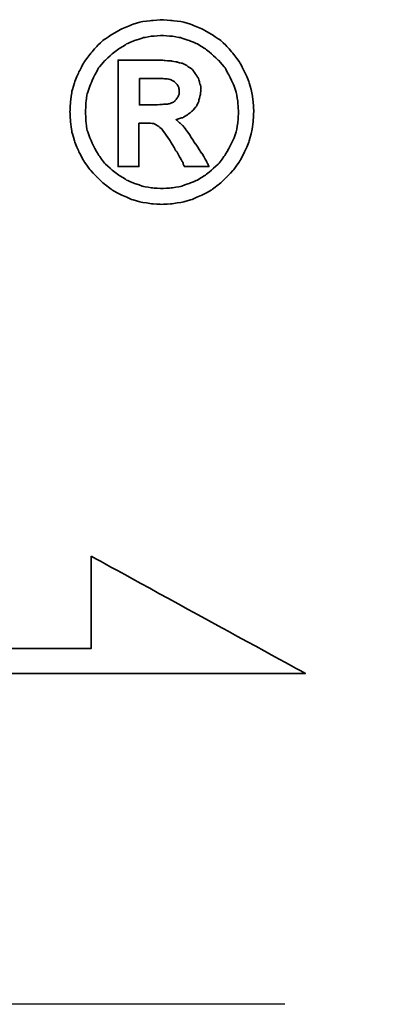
# Model space of a CAD drawing. Extents: x 732 to 1330, y 50 to 540.
# Tile 43 of 45: x 1302.27 to 1305.27, y 179.78 to 188.08. Entities that reach past the tile are written whole.
import ezdxf

# ---------------------------------------------------------------- set-up
doc = ezdxf.new("R2010")
doc.units = 0
doc.header["$MEASUREMENT"] = 0
doc.linetypes.add('CENTER', pattern=[2, 1.25, -0.25, 0.25, -0.25])
for name, color, linetype in [('CEN', 1, 'CENTER'), ('DIM', 4, 'CONTINUOUS'), ('layer 1', 7, 'CONTINUOUS')]:
    doc.layers.add(name, color=color, linetype=linetype)

# ---------------------------------------------------------------- blocks, each defined once
blk = doc.blocks.new('TBI MOTION logo(完整正式版)')
at = {"layer": 'layer 1', "color": 22, "lineweight": 35}
for points, knots in [([(81.20634, 4.98624), (81.20634, 4.98624), (81.18649, 5.32862), (81.18649, 5.32862), (81.18649, 5.32862), (81.18649, 5.32862), (81.13886, 5.66206), (81.13886, 5.66206), (81.13886, 5.66206), (81.13886, 5.66206), (81.04359, 5.97764), (81.04359, 5.97764), (81.04359, 5.97764), (81.04359, 5.97764), (80.91061, 6.29124), (80.91061, 6.29124), (80.91061, 6.29124), (80.91061, 6.29124), (80.75778, 6.58697), (80.75778, 6.58697), (80.75778, 6.58697), (80.75778, 6.58697), (80.5593, 6.85294), (80.5593, 6.85294), (80.5593, 6.85294), (80.5593, 6.85294), (80.33105, 7.1189), (80.33105, 7.1189), (80.33105, 7.1189), (80.33105, 7.1189), (80.09287, 7.33921), (80.09287, 7.33921), (80.09287, 7.33921), (80.09287, 7.33921), (79.815, 7.51982), (79.815, 7.51982), (79.815, 7.51982), (79.815, 7.51982), (79.51133, 7.69051), (79.51133, 7.69051), (79.51133, 7.69051), (79.51133, 7.69051), (79.19773, 7.8235), (79.19773, 7.8235), (79.19773, 7.8235), (79.19773, 7.8235), (78.88215, 7.91877), (78.88215, 7.91877), (78.88215, 7.91877), (78.88215, 7.91877), (78.54871, 7.95846), (78.54871, 7.95846), (78.54871, 7.95846), (78.54871, 7.95846), (78.21526, 7.98625), (78.21526, 7.98625), (78.21526, 7.98625), (78.21526, 7.98625), (77.87388, 7.95846), (77.87388, 7.95846), (77.87388, 7.95846), (77.87388, 7.95846), (77.54044, 7.91877), (77.54044, 7.91877), (77.54044, 7.91877), (77.54044, 7.91877), (77.22485, 7.8235), (77.22485, 7.8235), (77.22485, 7.8235), (77.22485, 7.8235), (76.91027, 7.69051), (76.91027, 7.69051), (76.91027, 7.69051), (76.91027, 7.69051), (76.6056, 7.51982), (76.6056, 7.51982), (76.6056, 7.51982), (76.6056, 7.51982), (76.32972, 7.33921), (76.32972, 7.33921), (76.32972, 7.33921), (76.32972, 7.33921), (76.09154, 7.1189), (76.09154, 7.1189), (76.09154, 7.1189), (76.09154, 7.1189), (75.86329, 6.85294), (75.86329, 6.85294), (75.86329, 6.85294), (75.86329, 6.85294), (75.66382, 6.58697), (75.66382, 6.58697), (75.66382, 6.58697), (75.66382, 6.58697), (75.51099, 6.29124), (75.51099, 6.29124), (75.51099, 6.29124), (75.51099, 6.29124), (75.37702, 5.97764), (75.37702, 5.97764), (75.37702, 5.97764), (75.37702, 5.97764), (75.28175, 5.66206), (75.28175, 5.66206), (75.28175, 5.66206), (75.28175, 5.66206), (75.23411, 5.32862), (75.23411, 5.32862), (75.23411, 5.32862), (75.23411, 5.32862), (75.21625, 4.98624), (75.21625, 4.98624), (75.21625, 4.98624), (75.21625, 4.98624), (75.23411, 4.6528), (75.23411, 4.6528), (75.23411, 4.6528), (75.23411, 4.6528), (75.28175, 4.32035), (75.28175, 4.32035), (75.28175, 4.32035), (75.28175, 4.32035), (75.37702, 3.99583), (75.37702, 3.99583), (75.37702, 3.99583), (75.37702, 3.99583), (75.51099, 3.68224), (75.51099, 3.68224), (75.51099, 3.68224), (75.51099, 3.68224), (75.66382, 3.38749), (75.66382, 3.38749), (75.66382, 3.38749), (75.66382, 3.38749), (75.86329, 3.10963), (75.86329, 3.10963), (75.86329, 3.10963), (75.86329, 3.10963), (76.09154, 2.87145), (76.09154, 2.87145), (76.09154, 2.87145), (76.09154, 2.87145), (76.32972, 2.6432), (76.32972, 2.6432), (76.32972, 2.6432), (76.32972, 2.6432), (76.6056, 2.43381), (76.6056, 2.43381), (76.6056, 2.43381), (76.6056, 2.43381), (76.91027, 2.27205), (76.91027, 2.27205), (76.91027, 2.27205), (76.91027, 2.27205), (77.22485, 2.13906), (77.22485, 2.13906), (77.22485, 2.13906), (77.22485, 2.13906), (77.54044, 2.0438), (77.54044, 2.0438), (77.54044, 2.0438), (77.54044, 2.0438), (77.87388, 1.99616), (77.87388, 1.99616), (77.87388, 1.99616), (77.87388, 1.99616), (78.21526, 1.97631), (78.21526, 1.97631), (78.21526, 1.97631), (78.21526, 1.97631), (78.54871, 1.99616), (78.54871, 1.99616), (78.54871, 1.99616), (78.54871, 1.99616), (78.88215, 2.0438), (78.88215, 2.0438), (78.88215, 2.0438), (78.88215, 2.0438), (79.19773, 2.13906), (79.19773, 2.13906), (79.19773, 2.13906), (79.19773, 2.13906), (79.51133, 2.27205), (79.51133, 2.27205), (79.51133, 2.27205), (79.51133, 2.27205), (79.815, 2.43381), (79.815, 2.43381), (79.815, 2.43381), (79.815, 2.43381), (80.09287, 2.6432), (80.09287, 2.6432), (80.09287, 2.6432), (80.09287, 2.6432), (80.33105, 2.87145), (80.33105, 2.87145), (80.33105, 2.87145), (80.33105, 2.87145), (80.5593, 3.10963), (80.5593, 3.10963), (80.5593, 3.10963), (80.5593, 3.10963), (80.75778, 3.38749), (80.75778, 3.38749), (80.75778, 3.38749), (80.75778, 3.38749), (80.91061, 3.68224), (80.91061, 3.68224), (80.91061, 3.68224), (80.91061, 3.68224), (81.04359, 3.99583), (81.04359, 3.99583), (81.04359, 3.99583), (81.04359, 3.99583), (81.13886, 4.32035), (81.13886, 4.32035), (81.13886, 4.32035), (81.13886, 4.32035), (81.18649, 4.6528), (81.18649, 4.6528), (81.18649, 4.6528), (81.18649, 4.6528), (81.20634, 4.98624), (81.20634, 4.98624)], [0, 0, 0, 0, 0.01785714, 0.01785714, 0.01785714, 0.01785715, 0.03571429, 0.03571429, 0.03571429, 0.0357143, 0.05357143, 0.05357143, 0.05357143, 0.05357144, 0.07142857, 0.07142857, 0.07142857, 0.07142858, 0.08928571, 0.08928571, 0.08928571, 0.08928572, 0.10714286, 0.10714286, 0.10714286, 0.10714287, 0.125, 0.125, 0.125, 0.12500001, 0.14285714, 0.14285714, 0.14285714, 0.14285715, 0.16071429, 0.16071429, 0.16071429, 0.1607143, 0.17857143, 0.17857143, 0.17857143, 0.17857144, 0.19642857, 0.19642857, 0.19642857, 0.19642858, 0.21428571, 0.21428571, 0.21428571, 0.21428572, 0.23214286, 0.23214286, 0.23214286, 0.23214287, 0.25, 0.25, 0.25, 0.25000001, 0.26785714, 0.26785714, 0.26785714, 0.26785715, 0.28571429, 0.28571429, 0.28571429, 0.2857143, 0.30357143, 0.30357143, 0.30357143, 0.30357144, 0.32142857, 0.32142857, 0.32142857, 0.32142858, 0.33928571, 0.33928571, 0.33928571, 0.33928572, 0.35714286, 0.35714286, 0.35714286, 0.35714287, 0.375, 0.375, 0.375, 0.37500001, 0.39285714, 0.39285714, 0.39285714, 0.39285715, 0.41071429, 0.41071429, 0.41071429, 0.4107143, 0.42857143, 0.42857143, 0.42857143, 0.42857144, 0.44642857, 0.44642857, 0.44642857, 0.44642858, 0.46428571, 0.46428571, 0.46428571, 0.46428572, 0.48214286, 0.48214286, 0.48214286, 0.48214287, 0.5, 0.5, 0.5, 0.50000001, 0.51785714, 0.51785714, 0.51785714, 0.51785715, 0.53571429, 0.53571429, 0.53571429, 0.5357143, 0.55357143, 0.55357143, 0.55357143, 0.55357144, 0.57142857, 0.57142857, 0.57142857, 0.57142858, 0.58928571, 0.58928571, 0.58928571, 0.58928572, 0.60714286, 0.60714286, 0.60714286, 0.60714287, 0.625, 0.625, 0.625, 0.62500001, 0.64285714, 0.64285714, 0.64285714, 0.64285715, 0.66071429, 0.66071429, 0.66071429, 0.6607143, 0.67857143, 0.67857143, 0.67857143, 0.67857144, 0.69642857, 0.69642857, 0.69642857, 0.69642858, 0.71428571, 0.71428571, 0.71428571, 0.71428572, 0.73214286, 0.73214286, 0.73214286, 0.73214287, 0.75, 0.75, 0.75, 0.75000001, 0.76785714, 0.76785714, 0.76785714, 0.76785715, 0.78571429, 0.78571429, 0.78571429, 0.7857143, 0.80357143, 0.80357143, 0.80357143, 0.80357144, 0.82142857, 0.82142857, 0.82142857, 0.82142858, 0.83928571, 0.83928571, 0.83928571, 0.83928572, 0.85714286, 0.85714286, 0.85714286, 0.85714287, 0.875, 0.875, 0.875, 0.87500001, 0.89285714, 0.89285714, 0.89285714, 0.89285715, 0.91071429, 0.91071429, 0.91071429, 0.9107143, 0.92857143, 0.92857143, 0.92857143, 0.92857144, 0.94642857, 0.94642857, 0.94642857, 0.94642858, 0.96428571, 0.96428571, 0.96428571, 0.96428572, 0.98214286, 0.98214286, 0.98214286, 0.98214287, 1, 1, 1, 1]), ([(80.71014, 4.98624), (80.71014, 4.98624), (80.69129, 5.29091), (80.69129, 5.29091), (80.69129, 5.29091), (80.69129, 5.29091), (80.64464, 5.57672), (80.64464, 5.57672), (80.64464, 5.57672), (80.64464, 5.57672), (80.54937, 5.87245), (80.54937, 5.87245), (80.54937, 5.87245), (80.54937, 5.87245), (80.41639, 6.14833), (80.41639, 6.14833), (80.41639, 6.14833), (80.41639, 6.14833), (80.27349, 6.41429), (80.27349, 6.41429), (80.27349, 6.41429), (80.27349, 6.41429), (80.08295, 6.64255), (80.08295, 6.64255), (80.08295, 6.64255), (80.08295, 6.64255), (79.86264, 6.84301), (79.86264, 6.84301), (79.86264, 6.84301), (79.86264, 6.84301), (79.63439, 7.03355), (79.63439, 7.03355), (79.63439, 7.03355), (79.63439, 7.03355), (79.37835, 7.1963), (79.37835, 7.1963), (79.37835, 7.1963), (79.37835, 7.1963), (79.10246, 7.30944), (79.10246, 7.30944), (79.10246, 7.30944), (79.10246, 7.30944), (78.81665, 7.40471), (78.81665, 7.40471), (78.81665, 7.40471), (78.81665, 7.40471), (78.511, 7.45234), (78.511, 7.45234), (78.511, 7.45234), (78.511, 7.45234), (78.21526, 7.47219), (78.21526, 7.47219), (78.21526, 7.47219), (78.21526, 7.47219), (77.9106, 7.45234), (77.9106, 7.45234), (77.9106, 7.45234), (77.9106, 7.45234), (77.61685, 7.40471), (77.61685, 7.40471), (77.61685, 7.40471), (77.61685, 7.40471), (77.32012, 7.30944), (77.32012, 7.30944), (77.32012, 7.30944), (77.32012, 7.30944), (77.06309, 7.1963), (77.06309, 7.1963), (77.06309, 7.1963), (77.06309, 7.1963), (76.80606, 7.03355), (76.80606, 7.03355), (76.80606, 7.03355), (76.80606, 7.03355), (76.55797, 6.84301), (76.55797, 6.84301), (76.55797, 6.84301), (76.55797, 6.84301), (76.34063, 6.64255), (76.34063, 6.64255), (76.34063, 6.64255), (76.34063, 6.64255), (76.1491, 6.41429), (76.1491, 6.41429), (76.1491, 6.41429), (76.1491, 6.41429), (76.0062, 6.14833), (76.0062, 6.14833), (76.0062, 6.14833), (76.0062, 6.14833), (75.88314, 5.87245), (75.88314, 5.87245), (75.88314, 5.87245), (75.88314, 5.87245), (75.77794, 5.57672), (75.77794, 5.57672), (75.77794, 5.57672), (75.77794, 5.57672), (75.73924, 5.29091), (75.73924, 5.29091), (75.73924, 5.29091), (75.73924, 5.29091), (75.72039, 4.98624), (75.72039, 4.98624), (75.72039, 4.98624), (75.72039, 4.98624), (75.73924, 4.67165), (75.73924, 4.67165), (75.73924, 4.67165), (75.73924, 4.67165), (75.77794, 4.37791), (75.77794, 4.37791), (75.77794, 4.37791), (75.77794, 4.37791), (75.88314, 4.10102), (75.88314, 4.10102), (75.88314, 4.10102), (75.88314, 4.10102), (76.0062, 3.83407), (76.0062, 3.83407), (76.0062, 3.83407), (76.0062, 3.83407), (76.15902, 3.56811), (76.15902, 3.56811), (76.15902, 3.56811), (76.15902, 3.56811), (76.34063, 3.32001), (76.34063, 3.32001), (76.34063, 3.32001), (76.34063, 3.32001), (76.55797, 3.11955), (76.55797, 3.11955), (76.55797, 3.11955), (76.55797, 3.11955), (76.80606, 2.92901), (76.80606, 2.92901), (76.80606, 2.92901), (76.80606, 2.92901), (77.06309, 2.76725), (77.06309, 2.76725), (77.06309, 2.76725), (77.06309, 2.76725), (77.32012, 2.65412), (77.32012, 2.65412), (77.32012, 2.65412), (77.32012, 2.65412), (77.61685, 2.55786), (77.61685, 2.55786), (77.61685, 2.55786), (77.61685, 2.55786), (77.9106, 2.51022), (77.9106, 2.51022), (77.9106, 2.51022), (77.9106, 2.51022), (78.21526, 2.49137), (78.21526, 2.49137), (78.21526, 2.49137), (78.21526, 2.49137), (78.511, 2.51022), (78.511, 2.51022), (78.511, 2.51022), (78.511, 2.51022), (78.81665, 2.55786), (78.81665, 2.55786), (78.81665, 2.55786), (78.81665, 2.55786), (79.10246, 2.65412), (79.10246, 2.65412), (79.10246, 2.65412), (79.10246, 2.65412), (79.37835, 2.76725), (79.37835, 2.76725), (79.37835, 2.76725), (79.37835, 2.76725), (79.63439, 2.92901), (79.63439, 2.92901), (79.63439, 2.92901), (79.63439, 2.92901), (79.86264, 3.11955), (79.86264, 3.11955), (79.86264, 3.11955), (79.86264, 3.11955), (80.08295, 3.32001), (80.08295, 3.32001), (80.08295, 3.32001), (80.08295, 3.32001), (80.26356, 3.56811), (80.26356, 3.56811), (80.26356, 3.56811), (80.26356, 3.56811), (80.41639, 3.83407), (80.41639, 3.83407), (80.41639, 3.83407), (80.41639, 3.83407), (80.54937, 4.10102), (80.54937, 4.10102), (80.54937, 4.10102), (80.54937, 4.10102), (80.64464, 4.37791), (80.64464, 4.37791), (80.64464, 4.37791), (80.64464, 4.37791), (80.69129, 4.67165), (80.69129, 4.67165), (80.69129, 4.67165), (80.69129, 4.67165), (80.71014, 4.98624), (80.71014, 4.98624)], [0, 0, 0, 0, 0.01923077, 0.01923077, 0.01923077, 0.01923078, 0.03846154, 0.03846154, 0.03846154, 0.03846155, 0.05769231, 0.05769231, 0.05769231, 0.05769232, 0.07692308, 0.07692308, 0.07692308, 0.07692309, 0.09615385, 0.09615385, 0.09615385, 0.09615386, 0.11538462, 0.11538462, 0.11538462, 0.11538463, 0.13461538, 0.13461538, 0.13461538, 0.13461539, 0.15384615, 0.15384615, 0.15384615, 0.15384616, 0.17307692, 0.17307692, 0.17307692, 0.17307693, 0.19230769, 0.19230769, 0.19230769, 0.1923077, 0.21153846, 0.21153846, 0.21153846, 0.21153847, 0.23076923, 0.23076923, 0.23076923, 0.23076924, 0.25, 0.25, 0.25, 0.25000001, 0.26923077, 0.26923077, 0.26923077, 0.26923078, 0.28846154, 0.28846154, 0.28846154, 0.28846155, 0.30769231, 0.30769231, 0.30769231, 0.30769232, 0.32692308, 0.32692308, 0.32692308, 0.32692309, 0.34615385, 0.34615385, 0.34615385, 0.34615386, 0.36538462, 0.36538462, 0.36538462, 0.36538463, 0.38461538, 0.38461538, 0.38461538, 0.38461539, 0.40384615, 0.40384615, 0.40384615, 0.40384616, 0.42307692, 0.42307692, 0.42307692, 0.42307693, 0.44230769, 0.44230769, 0.44230769, 0.4423077, 0.46153846, 0.46153846, 0.46153846, 0.46153847, 0.48076923, 0.48076923, 0.48076923, 0.48076924, 0.5, 0.5, 0.5, 0.50000001, 0.51923077, 0.51923077, 0.51923077, 0.51923078, 0.53846154, 0.53846154, 0.53846154, 0.53846155, 0.55769231, 0.55769231, 0.55769231, 0.55769232, 0.57692308, 0.57692308, 0.57692308, 0.57692309, 0.59615385, 0.59615385, 0.59615385, 0.59615386, 0.61538462, 0.61538462, 0.61538462, 0.61538463, 0.63461538, 0.63461538, 0.63461538, 0.63461539, 0.65384615, 0.65384615, 0.65384615, 0.65384616, 0.67307692, 0.67307692, 0.67307692, 0.67307693, 0.69230769, 0.69230769, 0.69230769, 0.6923077, 0.71153846, 0.71153846, 0.71153846, 0.71153847, 0.73076923, 0.73076923, 0.73076923, 0.73076924, 0.75, 0.75, 0.75, 0.75000001, 0.76923077, 0.76923077, 0.76923077, 0.76923078, 0.78846154, 0.78846154, 0.78846154, 0.78846155, 0.80769231, 0.80769231, 0.80769231, 0.80769232, 0.82692308, 0.82692308, 0.82692308, 0.82692309, 0.84615385, 0.84615385, 0.84615385, 0.84615386, 0.86538462, 0.86538462, 0.86538462, 0.86538463, 0.88461538, 0.88461538, 0.88461538, 0.88461539, 0.90384615, 0.90384615, 0.90384615, 0.90384616, 0.92307692, 0.92307692, 0.92307692, 0.92307693, 0.94230769, 0.94230769, 0.94230769, 0.9423077, 0.96153846, 0.96153846, 0.96153846, 0.96153847, 0.98076923, 0.98076923, 0.98076923, 0.98076924, 1, 1, 1, 1]), ([(76.78721, 3.2823), (76.78721, 3.2823), (76.78721, 3.32001), (76.78721, 3.32001), (76.78721, 3.32001), (76.78721, 3.32001), (76.78721, 3.42422), (76.78721, 3.42422), (76.78721, 3.42422), (76.78721, 3.42422), (76.78721, 3.59689), (76.78721, 3.59689), (76.78721, 3.59689), (76.78721, 3.59689), (76.78721, 3.80529), (76.78721, 3.80529), (76.78721, 3.80529), (76.78721, 3.80529), (76.78721, 4.0524), (76.78721, 4.0524), (76.78721, 4.0524), (76.78721, 4.0524), (76.78721, 4.32035), (76.78721, 4.32035), (76.78721, 4.32035), (76.78721, 4.32035), (76.78721, 4.92868), (76.78721, 4.92868), (76.78721, 4.92868), (76.78721, 4.92868), (76.78721, 5.53801), (76.78721, 5.53801), (76.78721, 5.53801), (76.78721, 5.53801), (76.78721, 5.82482), (76.78721, 5.82482), (76.78721, 5.82482), (76.78721, 5.82482), (76.78721, 6.07291), (76.78721, 6.07291), (76.78721, 6.07291), (76.78721, 6.07291), (76.78721, 6.30017), (76.78721, 6.30017), (76.78721, 6.30017), (76.78721, 6.30017), (76.78721, 6.45399), (76.78721, 6.45399), (76.78721, 6.45399), (76.78721, 6.45399), (76.78721, 6.5572), (76.78721, 6.5572), (76.78721, 6.5572), (76.78721, 6.5572), (76.78721, 6.59689), (76.78721, 6.59689), (76.78721, 6.59689), (76.78721, 6.59689), (76.78721, 6.67232), (76.78721, 6.67232), (76.78721, 6.67232), (76.78721, 6.67232), (76.8537, 6.67232), (76.8537, 6.67232), (76.8537, 6.67232), (76.8537, 6.67232), (76.87355, 6.67232), (76.87355, 6.67232), (76.87355, 6.67232), (76.87355, 6.67232), (76.91027, 6.67232), (76.91027, 6.67232), (76.91027, 6.67232), (76.91027, 6.67232), (77.04424, 6.67232), (77.04424, 6.67232), (77.04424, 6.67232), (77.04424, 6.67232), (77.22485, 6.67232), (77.22485, 6.67232), (77.22485, 6.67232), (77.22485, 6.67232), (77.43524, 6.67232), (77.43524, 6.67232), (77.43524, 6.67232), (77.43524, 6.67232), (77.65357, 6.67232), (77.65357, 6.67232), (77.65357, 6.67232), (77.65357, 6.67232), (77.82625, 6.67232), (77.82625, 6.67232), (77.82625, 6.67232), (77.82625, 6.67232), (77.94037, 6.67232), (77.94037, 6.67232), (77.94037, 6.67232), (77.94037, 6.67232), (77.97709, 6.67232), (77.97709, 6.67232), (77.97709, 6.67232), (77.97709, 6.67232), (77.99694, 6.67232), (77.99694, 6.67232), (77.99694, 6.67232), (77.99694, 6.67232), (78.00686, 6.67232), (78.00686, 6.67232), (78.00686, 6.67232), (78.00686, 6.67232), (78.28275, 6.6624), (78.28275, 6.6624), (78.28275, 6.6624), (78.28275, 6.6624), (78.50107, 6.64255), (78.50107, 6.64255), (78.50107, 6.64255), (78.50107, 6.64255), (78.511, 6.64255), (78.511, 6.64255), (78.511, 6.64255), (78.511, 6.64255), (78.70154, 6.61476), (78.70154, 6.61476), (78.70154, 6.61476), (78.70154, 6.61476), (78.70154, 6.60483), (78.70154, 6.60483), (78.70154, 6.60483), (78.70154, 6.60483), (78.86429, 6.56713), (78.86429, 6.56713), (78.86429, 6.56713), (78.86429, 6.56713), (78.87223, 6.56713), (78.87223, 6.56713), (78.87223, 6.56713), (78.87223, 6.56713), (78.99727, 6.51056), (78.99727, 6.51056), (78.99727, 6.51056), (78.99727, 6.51056), (79.00719, 6.51056), (79.00719, 6.51056), (79.00719, 6.51056), (79.00719, 6.51056), (79.00719, 6.50162), (79.00719, 6.50162), (79.00719, 6.50162), (79.00719, 6.50162), (79.1104, 6.43415), (79.1104, 6.43415), (79.1104, 6.43415), (79.1104, 6.43415), (79.12132, 6.43415), (79.12132, 6.43415), (79.12132, 6.43415), (79.12132, 6.43415), (79.22552, 6.34781), (79.22552, 6.34781), (79.22552, 6.34781), (79.22552, 6.34781), (79.23544, 6.33888), (79.23544, 6.33888), (79.23544, 6.33888), (79.23544, 6.33888), (79.23544, 6.32895), (79.23544, 6.32895), (79.23544, 6.32895), (79.23544, 6.32895), (79.31087, 6.21483), (79.31087, 6.21483), (79.31087, 6.21483), (79.31087, 6.21483), (79.38629, 6.1007), (79.38629, 6.1007), (79.38629, 6.1007), (79.38629, 6.1007), (79.3972, 6.1007), (79.3972, 6.1007), (79.3972, 6.1007), (79.3972, 6.1007), (79.3972, 6.09078), (79.3972, 6.09078), (79.3972, 6.09078), (79.3972, 6.09078), (79.43392, 5.97764), (79.43392, 5.97764), (79.43392, 5.97764), (79.43392, 5.97764), (79.43392, 5.96772), (79.43392, 5.96772), (79.43392, 5.96772), (79.43392, 5.96772), (79.47362, 5.83474), (79.47362, 5.83474), (79.47362, 5.83474), (79.47362, 5.83474), (79.48156, 5.82482), (79.48156, 5.82482), (79.48156, 5.82482), (79.48156, 5.82482), (79.48156, 5.69977), (79.48156, 5.69977), (79.48156, 5.69977), (79.48156, 5.69977), (79.48156, 5.69183), (79.48156, 5.69183), (79.48156, 5.69183), (79.48156, 5.69183), (79.4637, 5.51915), (79.4637, 5.51915), (79.4637, 5.51915), (79.4637, 5.51915), (79.4637, 5.51122), (79.4637, 5.51122), (79.4637, 5.51122), (79.4637, 5.51122), (79.45377, 5.51122), (79.45377, 5.51122), (79.45377, 5.51122), (79.45377, 5.51122), (79.41507, 5.34847), (79.41507, 5.34847), (79.41507, 5.34847), (79.41507, 5.34847), (79.41507, 5.33854), (79.41507, 5.33854), (79.41507, 5.33854), (79.41507, 5.33854), (79.41507, 5.32862), (79.41507, 5.32862), (79.41507, 5.32862), (79.41507, 5.32862), (79.33865, 5.16785), (79.33865, 5.16785), (79.33865, 5.16785), (79.33865, 5.16785), (79.33071, 5.15693), (79.33071, 5.15693), (79.33071, 5.15693), (79.33071, 5.15693), (79.2156, 5.02495), (79.2156, 5.02495), (79.2156, 5.02495), (79.2156, 5.02495), (79.20567, 5.01502), (79.20567, 5.01502), (79.20567, 5.01502), (79.20567, 5.01502), (79.05483, 4.89991), (79.05483, 4.89991), (79.05483, 4.89991), (79.05483, 4.89991), (79.04491, 4.89197), (79.04491, 4.89197), (79.04491, 4.89197), (79.04491, 4.89197), (78.89208, 4.7967), (78.89208, 4.7967), (78.89208, 4.7967), (78.89208, 4.7967), (78.88215, 4.7967), (78.88215, 4.7967), (78.88215, 4.7967), (78.88215, 4.7967), (78.69161, 4.73913), (78.69161, 4.73913), (78.69161, 4.73913), (78.69161, 4.73913), (78.68169, 4.73913), (78.68169, 4.73913), (78.68169, 4.73913), (78.68169, 4.73913), (78.68169, 4.72921), (78.68169, 4.72921), (78.68169, 4.72921), (78.68169, 4.72921), (78.78688, 4.63394), (78.78688, 4.63394), (78.78688, 4.63394), (78.78688, 4.63394), (78.902, 4.52875), (78.902, 4.52875), (78.902, 4.52875), (78.902, 4.52875), (78.91093, 4.52081), (78.91093, 4.52081), (78.91093, 4.52081), (78.91093, 4.52081), (79.02506, 4.36798), (79.02506, 4.36798), (79.02506, 4.36798), (79.02506, 4.36798), (79.1501, 4.1953), (79.1501, 4.1953), (79.1501, 4.1953), (79.1501, 4.1953), (79.1501, 4.18736), (79.1501, 4.18736), (79.1501, 4.18736), (79.1501, 4.18736), (79.29201, 3.96705), (79.29201, 3.96705), (79.29201, 3.96705), (79.29201, 3.96705), (79.31087, 3.93828), (79.31087, 3.93828), (79.31087, 3.93828), (79.31087, 3.93828), (79.32079, 3.93828), (79.32079, 3.93828), (79.32079, 3.93828), (79.32079, 3.93828), (79.3585, 3.87178), (79.3585, 3.87178), (79.3585, 3.87178), (79.3585, 3.87178), (79.50141, 3.64353), (79.50141, 3.64353), (79.50141, 3.64353), (79.50141, 3.64353), (79.51133, 3.64353), (79.51133, 3.64353), (79.51133, 3.64353), (79.51133, 3.64353), (79.64431, 3.41528), (79.64431, 3.41528), (79.64431, 3.41528), (79.64431, 3.41528), (79.68202, 3.3478), (79.68202, 3.3478), (79.68202, 3.3478), (79.68202, 3.3478), (79.70187, 3.31009), (79.70187, 3.31009), (79.70187, 3.31009), (79.70187, 3.31009), (79.7495, 3.2049), (79.7495, 3.2049), (79.7495, 3.2049), (79.7495, 3.2049), (79.64431, 3.2049), (79.64431, 3.2049), (79.64431, 3.2049), (79.64431, 3.2049), (79.62546, 3.2049), (79.62546, 3.2049), (79.62546, 3.2049), (79.62546, 3.2049), (79.53912, 3.2049), (79.53912, 3.2049), (79.53912, 3.2049), (79.53912, 3.2049), (79.31087, 3.2049), (79.31087, 3.2049), (79.31087, 3.2049), (79.31087, 3.2049), (79.08262, 3.2049), (79.08262, 3.2049), (79.08262, 3.2049), (79.08262, 3.2049), (79.00719, 3.2049), (79.00719, 3.2049), (79.00719, 3.2049), (79.00719, 3.2049), (78.98735, 3.2049), (78.98735, 3.2049), (78.98735, 3.2049), (78.98735, 3.2049), (78.94964, 3.2049), (78.94964, 3.2049), (78.94964, 3.2049), (78.94964, 3.2049), (78.92979, 3.24459), (78.92979, 3.24459), (78.92979, 3.24459), (78.92979, 3.24459), (78.91093, 3.2823), (78.91093, 3.2823), (78.91093, 3.2823), (78.91093, 3.2823), (78.91093, 3.29223), (78.91093, 3.29223), (78.91093, 3.29223), (78.91093, 3.29223), (78.89208, 3.3478), (78.89208, 3.3478), (78.89208, 3.3478), (78.89208, 3.3478), (78.78688, 3.52048), (78.78688, 3.52048), (78.78688, 3.52048), (78.78688, 3.52048), (78.69161, 3.7001), (78.69161, 3.7001), (78.69161, 3.7001), (78.69161, 3.7001), (78.6539, 3.7388), (78.6539, 3.7388), (78.6539, 3.7388), (78.6539, 3.7388), (78.64398, 3.74873), (78.64398, 3.74873), (78.64398, 3.74873), (78.64398, 3.74873), (78.64398, 3.75766), (78.64398, 3.75766), (78.64398, 3.75766), (78.64398, 3.75766), (78.63405, 3.78644), (78.63405, 3.78644), (78.63405, 3.78644), (78.63405, 3.78644), (78.48321, 4.04347), (78.48321, 4.04347), (78.48321, 4.04347), (78.48321, 4.04347), (78.33038, 4.2618), (78.33038, 4.2618), (78.33038, 4.2618), (78.33038, 4.2618), (78.20732, 4.43447), (78.20732, 4.43447), (78.20732, 4.43447), (78.20732, 4.43447), (78.09221, 4.52081), (78.09221, 4.52081), (78.09221, 4.52081), (78.09221, 4.52081), (78.02472, 4.56845), (78.02472, 4.56845), (78.02472, 4.56845), (78.02472, 4.56845), (77.9493, 4.60616), (77.9493, 4.60616), (77.9493, 4.60616), (77.9493, 4.60616), (77.8451, 4.61608), (77.8451, 4.61608), (77.8451, 4.61608), (77.8451, 4.61608), (77.71113, 4.61608), (77.71113, 4.61608), (77.71113, 4.61608), (77.71113, 4.61608), (77.69128, 4.61608), (77.69128, 4.61608), (77.69128, 4.61608), (77.69128, 4.61608), (77.67342, 4.61608), (77.67342, 4.61608), (77.67342, 4.61608), (77.67342, 4.61608), (77.5583, 4.61608), (77.5583, 4.61608), (77.5583, 4.61608), (77.5583, 4.61608), (77.46303, 4.61608), (77.46303, 4.61608), (77.46303, 4.61608), (77.46303, 4.61608), (77.46303, 4.54761), (77.46303, 4.54761), (77.46303, 4.54761), (77.46303, 4.54761), (77.46303, 4.47318), (77.46303, 4.47318), (77.46303, 4.47318), (77.46303, 4.47318), (77.46303, 4.24294), (77.46303, 4.24294), (77.46303, 4.24294), (77.46303, 4.24294), (77.46303, 3.99583), (77.46303, 3.99583), (77.46303, 3.99583), (77.46303, 3.99583), (77.46303, 3.72888), (77.46303, 3.72888), (77.46303, 3.72888), (77.46303, 3.72888), (77.46303, 3.51055), (77.46303, 3.51055), (77.46303, 3.51055), (77.46303, 3.51055), (77.46303, 3.42422), (77.46303, 3.42422), (77.46303, 3.42422), (77.46303, 3.42422), (77.46303, 3.35773), (77.46303, 3.35773), (77.46303, 3.35773), (77.46303, 3.35773), (77.46303, 3.30017), (77.46303, 3.30017), (77.46303, 3.30017), (77.46303, 3.30017), (77.46303, 3.2823), (77.46303, 3.2823), (77.46303, 3.2823), (77.46303, 3.2823), (77.46303, 3.2049), (77.46303, 3.2049), (77.46303, 3.2049), (77.46303, 3.2049), (77.39753, 3.2049), (77.39753, 3.2049), (77.39753, 3.2049), (77.39753, 3.2049), (77.37768, 3.2049), (77.37768, 3.2049), (77.37768, 3.2049), (77.37768, 3.2049), (77.32012, 3.2049), (77.32012, 3.2049), (77.32012, 3.2049), (77.32012, 3.2049), (77.12165, 3.2049), (77.12165, 3.2049), (77.12165, 3.2049), (77.12165, 3.2049), (76.94897, 3.2049), (76.94897, 3.2049), (76.94897, 3.2049), (76.94897, 3.2049), (76.8924, 3.2049), (76.8924, 3.2049), (76.8924, 3.2049), (76.8924, 3.2049), (76.8537, 3.2049), (76.8537, 3.2049), (76.8537, 3.2049), (76.8537, 3.2049), (76.78721, 3.2049), (76.78721, 3.2049), (76.78721, 3.2049), (76.78721, 3.2049), (76.78721, 3.2823), (76.78721, 3.2823)], [0, 0, 0, 0, 0.00740741, 0.00740741, 0.00740741, 0.00740742, 0.01481481, 0.01481481, 0.01481481, 0.01481482, 0.02222222, 0.02222222, 0.02222222, 0.02222223, 0.02962963, 0.02962963, 0.02962963, 0.02962964, 0.03703704, 0.03703704, 0.03703704, 0.03703705, 0.04444444, 0.04444444, 0.04444444, 0.04444445, 0.05185185, 0.05185185, 0.05185185, 0.05185186, 0.05925926, 0.05925926, 0.05925926, 0.05925927, 0.06666667, 0.06666667, 0.06666667, 0.06666668, 0.07407407, 0.07407407, 0.07407407, 0.07407408, 0.08148148, 0.08148148, 0.08148148, 0.08148149, 0.08888889, 0.08888889, 0.08888889, 0.0888889, 0.0962963, 0.0962963, 0.0962963, 0.09629631, 0.1037037, 0.1037037, 0.1037037, 0.10370371, 0.11111111, 0.11111111, 0.11111111, 0.11111112, 0.11851852, 0.11851852, 0.11851852, 0.11851853, 0.12592593, 0.12592593, 0.12592593, 0.12592594, 0.13333333, 0.13333333, 0.13333333, 0.13333334, 0.14074074, 0.14074074, 0.14074074, 0.14074075, 0.14814815, 0.14814815, 0.14814815, 0.14814816, 0.15555556, 0.15555556, 0.15555556, 0.15555557, 0.16296296, 0.16296296, 0.16296296, 0.16296297, 0.17037037, 0.17037037, 0.17037037, 0.17037038, 0.17777778, 0.17777778, 0.17777778, 0.17777779, 0.18518519, 0.18518519, 0.18518519, 0.1851852, 0.19259259, 0.19259259, 0.19259259, 0.1925926, 0.2, 0.2, 0.2, 0.20000001, 0.20740741, 0.20740741, 0.20740741, 0.20740742, 0.21481481, 0.21481481, 0.21481481, 0.21481482, 0.22222222, 0.22222222, 0.22222222, 0.22222223, 0.22962963, 0.22962963, 0.22962963, 0.22962964, 0.23703704, 0.23703704, 0.23703704, 0.23703705, 0.24444444, 0.24444444, 0.24444444, 0.24444445, 0.25185185, 0.25185185, 0.25185185, 0.25185186, 0.25925926, 0.25925926, 0.25925926, 0.25925927, 0.26666667, 0.26666667, 0.26666667, 0.26666668, 0.27407407, 0.27407407, 0.27407407, 0.27407408, 0.28148148, 0.28148148, 0.28148148, 0.28148149, 0.28888889, 0.28888889, 0.28888889, 0.2888889, 0.2962963, 0.2962963, 0.2962963, 0.29629631, 0.3037037, 0.3037037, 0.3037037, 0.30370371, 0.31111111, 0.31111111, 0.31111111, 0.31111112, 0.31851852, 0.31851852, 0.31851852, 0.31851853, 0.32592593, 0.32592593, 0.32592593, 0.32592594, 0.33333333, 0.33333333, 0.33333333, 0.33333334, 0.34074074, 0.34074074, 0.34074074, 0.34074075, 0.34814815, 0.34814815, 0.34814815, 0.34814816, 0.35555556, 0.35555556, 0.35555556, 0.35555557, 0.36296296, 0.36296296, 0.36296296, 0.36296297, 0.37037037, 0.37037037, 0.37037037, 0.37037038, 0.37777778, 0.37777778, 0.37777778, 0.37777779, 0.38518519, 0.38518519, 0.38518519, 0.3851852, 0.39259259, 0.39259259, 0.39259259, 0.3925926, 0.4, 0.4, 0.4, 0.40000001, 0.40740741, 0.40740741, 0.40740741, 0.40740742, 0.41481481, 0.41481481, 0.41481481, 0.41481482, 0.42222222, 0.42222222, 0.42222222, 0.42222223, 0.42962963, 0.42962963, 0.42962963, 0.42962964, 0.43703704, 0.43703704, 0.43703704, 0.43703705, 0.44444444, 0.44444444, 0.44444444, 0.44444445, 0.45185185, 0.45185185, 0.45185185, 0.45185186, 0.45925926, 0.45925926, 0.45925926, 0.45925927, 0.46666667, 0.46666667, 0.46666667, 0.46666668, 0.47407407, 0.47407407, 0.47407407, 0.47407408, 0.48148148, 0.48148148, 0.48148148, 0.48148149, 0.48888889, 0.48888889, 0.48888889, 0.4888889, 0.4962963, 0.4962963, 0.4962963, 0.49629631, 0.5037037, 0.5037037, 0.5037037, 0.50370371, 0.51111111, 0.51111111, 0.51111111, 0.51111112, 0.51851852, 0.51851852, 0.51851852, 0.51851853, 0.52592593, 0.52592593, 0.52592593, 0.52592594, 0.53333333, 0.53333333, 0.53333333, 0.53333334, 0.54074074, 0.54074074, 0.54074074, 0.54074075, 0.54814815, 0.54814815, 0.54814815, 0.54814816, 0.55555556, 0.55555556, 0.55555556, 0.55555557, 0.56296296, 0.56296296, 0.56296296, 0.56296297, 0.57037037, 0.57037037, 0.57037037, 0.57037038, 0.57777778, 0.57777778, 0.57777778, 0.57777779, 0.58518519, 0.58518519, 0.58518519, 0.5851852, 0.59259259, 0.59259259, 0.59259259, 0.5925926, 0.6, 0.6, 0.6, 0.60000001, 0.60740741, 0.60740741, 0.60740741, 0.60740742, 0.61481481, 0.61481481, 0.61481481, 0.61481482, 0.62222222, 0.62222222, 0.62222222, 0.62222223, 0.62962963, 0.62962963, 0.62962963, 0.62962964, 0.63703704, 0.63703704, 0.63703704, 0.63703705, 0.64444444, 0.64444444, 0.64444444, 0.64444445, 0.65185185, 0.65185185, 0.65185185, 0.65185186, 0.65925926, 0.65925926, 0.65925926, 0.65925927, 0.66666667, 0.66666667, 0.66666667, 0.66666668, 0.67407407, 0.67407407, 0.67407407, 0.67407408, 0.68148148, 0.68148148, 0.68148148, 0.68148149, 0.68888889, 0.68888889, 0.68888889, 0.6888889, 0.6962963, 0.6962963, 0.6962963, 0.69629631, 0.7037037, 0.7037037, 0.7037037, 0.70370371, 0.71111111, 0.71111111, 0.71111111, 0.71111112, 0.71851852, 0.71851852, 0.71851852, 0.71851853, 0.72592593, 0.72592593, 0.72592593, 0.72592594, 0.73333333, 0.73333333, 0.73333333, 0.73333334, 0.74074074, 0.74074074, 0.74074074, 0.74074075, 0.74814815, 0.74814815, 0.74814815, 0.74814816, 0.75555556, 0.75555556, 0.75555556, 0.75555557, 0.76296296, 0.76296296, 0.76296296, 0.76296297, 0.77037037, 0.77037037, 0.77037037, 0.77037038, 0.77777778, 0.77777778, 0.77777778, 0.77777779, 0.78518519, 0.78518519, 0.78518519, 0.7851852, 0.79259259, 0.79259259, 0.79259259, 0.7925926, 0.8, 0.8, 0.8, 0.80000001, 0.80740741, 0.80740741, 0.80740741, 0.80740742, 0.81481481, 0.81481481, 0.81481481, 0.81481482, 0.82222222, 0.82222222, 0.82222222, 0.82222223, 0.82962963, 0.82962963, 0.82962963, 0.82962964, 0.83703704, 0.83703704, 0.83703704, 0.83703705, 0.84444444, 0.84444444, 0.84444444, 0.84444445, 0.85185185, 0.85185185, 0.85185185, 0.85185186, 0.85925926, 0.85925926, 0.85925926, 0.85925927, 0.86666667, 0.86666667, 0.86666667, 0.86666668, 0.87407407, 0.87407407, 0.87407407, 0.87407408, 0.88148148, 0.88148148, 0.88148148, 0.88148149, 0.88888889, 0.88888889, 0.88888889, 0.8888889, 0.8962963, 0.8962963, 0.8962963, 0.89629631, 0.9037037, 0.9037037, 0.9037037, 0.90370371, 0.91111111, 0.91111111, 0.91111111, 0.91111112, 0.91851852, 0.91851852, 0.91851852, 0.91851853, 0.92592593, 0.92592593, 0.92592593, 0.92592594, 0.93333333, 0.93333333, 0.93333333, 0.93333334, 0.94074074, 0.94074074, 0.94074074, 0.94074075, 0.94814815, 0.94814815, 0.94814815, 0.94814816, 0.95555556, 0.95555556, 0.95555556, 0.95555557, 0.96296296, 0.96296296, 0.96296296, 0.96296297, 0.97037037, 0.97037037, 0.97037037, 0.97037038, 0.97777778, 0.97777778, 0.97777778, 0.97777779, 0.98518519, 0.98518519, 0.98518519, 0.9851852, 0.99259259, 0.99259259, 0.99259259, 0.9925926, 1, 1, 1, 1]), ([(77.48288, 6.07291), (77.48288, 6.07291), (77.48288, 5.99551), (77.48288, 5.99551), (77.48288, 5.99551), (77.48288, 5.99551), (77.48288, 5.82482), (77.48288, 5.82482), (77.48288, 5.82482), (77.48288, 5.82482), (77.48288, 5.63328), (77.48288, 5.63328), (77.48288, 5.63328), (77.48288, 5.63328), (77.48288, 5.46358), (77.48288, 5.46358), (77.48288, 5.46358), (77.48288, 5.46358), (77.48288, 5.29091), (77.48288, 5.29091), (77.48288, 5.29091), (77.48288, 5.29091), (77.48288, 5.21449), (77.48288, 5.21449), (77.48288, 5.21449), (77.48288, 5.21449), (77.50074, 5.21449), (77.50074, 5.21449), (77.50074, 5.21449), (77.50074, 5.21449), (77.71113, 5.21449), (77.71113, 5.21449), (77.71113, 5.21449), (77.71113, 5.21449), (77.94037, 5.21449), (77.94037, 5.21449), (77.94037, 5.21449), (77.94037, 5.21449), (78.01579, 5.21449), (78.01579, 5.21449), (78.01579, 5.21449), (78.01579, 5.21449), (78.03465, 5.21449), (78.03465, 5.21449), (78.03465, 5.21449), (78.03465, 5.21449), (78.2629, 5.23335), (78.2629, 5.23335), (78.2629, 5.23335), (78.2629, 5.23335), (78.42565, 5.24327), (78.42565, 5.24327), (78.42565, 5.24327), (78.42565, 5.24327), (78.54871, 5.28098), (78.54871, 5.28098), (78.54871, 5.28098), (78.54871, 5.28098), (78.62611, 5.32862), (78.62611, 5.32862), (78.62611, 5.32862), (78.62611, 5.32862), (78.69161, 5.40503), (78.69161, 5.40503), (78.69161, 5.40503), (78.69161, 5.40503), (78.73925, 5.48145), (78.73925, 5.48145), (78.73925, 5.48145), (78.73925, 5.48145), (78.77696, 5.55885), (78.77696, 5.55885), (78.77696, 5.55885), (78.77696, 5.55885), (78.77696, 5.65214), (78.77696, 5.65214), (78.77696, 5.65214), (78.77696, 5.65214), (78.76902, 5.76726), (78.76902, 5.76726), (78.76902, 5.76726), (78.76902, 5.76726), (78.71146, 5.87245), (78.71146, 5.87245), (78.71146, 5.87245), (78.71146, 5.87245), (78.62611, 5.96772), (78.62611, 5.96772), (78.62611, 5.96772), (78.62611, 5.96772), (78.511, 6.02528), (78.511, 6.02528), (78.511, 6.02528), (78.511, 6.02528), (78.44451, 6.05306), (78.44451, 6.05306), (78.44451, 6.05306), (78.44451, 6.05306), (78.32046, 6.06299), (78.32046, 6.06299), (78.32046, 6.06299), (78.32046, 6.06299), (78.18748, 6.07291), (78.18748, 6.07291), (78.18748, 6.07291), (78.18748, 6.07291), (77.99694, 6.07291), (77.99694, 6.07291), (77.99694, 6.07291), (77.99694, 6.07291), (77.97709, 6.07291), (77.97709, 6.07291), (77.97709, 6.07291), (77.97709, 6.07291), (77.90167, 6.07291), (77.90167, 6.07291), (77.90167, 6.07291), (77.90167, 6.07291), (77.69128, 6.07291), (77.69128, 6.07291), (77.69128, 6.07291), (77.69128, 6.07291), (77.50074, 6.07291), (77.50074, 6.07291), (77.50074, 6.07291), (77.50074, 6.07291), (77.48288, 6.07291), (77.48288, 6.07291)], [0, 0, 0, 0, 0.03125, 0.03125, 0.03125, 0.03125001, 0.0625, 0.0625, 0.0625, 0.06250001, 0.09375, 0.09375, 0.09375, 0.09375001, 0.125, 0.125, 0.125, 0.12500001, 0.15625, 0.15625, 0.15625, 0.15625001, 0.1875, 0.1875, 0.1875, 0.18750001, 0.21875, 0.21875, 0.21875, 0.21875001, 0.25, 0.25, 0.25, 0.25000001, 0.28125, 0.28125, 0.28125, 0.28125001, 0.3125, 0.3125, 0.3125, 0.31250001, 0.34375, 0.34375, 0.34375, 0.34375001, 0.375, 0.375, 0.375, 0.37500001, 0.40625, 0.40625, 0.40625, 0.40625001, 0.4375, 0.4375, 0.4375, 0.43750001, 0.46875, 0.46875, 0.46875, 0.46875001, 0.5, 0.5, 0.5, 0.50000001, 0.53125, 0.53125, 0.53125, 0.53125001, 0.5625, 0.5625, 0.5625, 0.56250001, 0.59375, 0.59375, 0.59375, 0.59375001, 0.625, 0.625, 0.625, 0.62500001, 0.65625, 0.65625, 0.65625, 0.65625001, 0.6875, 0.6875, 0.6875, 0.68750001, 0.71875, 0.71875, 0.71875, 0.71875001, 0.75, 0.75, 0.75, 0.75000001, 0.78125, 0.78125, 0.78125, 0.78125001, 0.8125, 0.8125, 0.8125, 0.81250001, 0.84375, 0.84375, 0.84375, 0.84375001, 0.875, 0.875, 0.875, 0.87500001, 0.90625, 0.90625, 0.90625, 0.90625001, 0.9375, 0.9375, 0.9375, 0.93750001, 0.96875, 0.96875, 0.96875, 0.96875001, 1, 1, 1, 1]), ([(75.90875, -9.47875), (75.90875, -9.47875), (75.90875, -12.28625), (75.90875, -12.28625), (75.90875, -12.28625), (75.90875, -12.28625), (75.90875, -12.47875), (75.90875, -12.47875), (75.90875, -12.47875), (75.90875, -12.47875), (75.71625, -12.47875), (75.71625, -12.47875), (75.71625, -12.47875), (75.71625, -12.47875), (-88.32875, -12.47875), (-88.32875, -12.47875), (-88.32875, -12.47875), (-88.32875, -12.47875), (-88.32875, -13.29375), (-88.32875, -13.29375), (-88.32875, -13.29375), (-88.32875, -13.29375), (82.89125, -13.29375), (82.89125, -13.29375), (82.89125, -13.29375), (82.89125, -13.29375), (75.90875, -9.47875), (75.90875, -9.47875)], [0, 0, 0, 0, 0.14285714, 0.14285714, 0.14285714, 0.14285715, 0.28571429, 0.28571429, 0.28571429, 0.2857143, 0.42857143, 0.42857143, 0.42857143, 0.42857144, 0.57142857, 0.57142857, 0.57142857, 0.57142858, 0.71428571, 0.71428571, 0.71428571, 0.71428572, 0.85714286, 0.85714286, 0.85714286, 0.85714287, 1, 1, 1, 1])]:
    blk.add_open_spline(points, degree=3, knots=knots, dxfattribs=at)

msp = doc.modelspace()

# ---------------------------------------------------------------- linework, layer by layer
at = {"layer": 'CEN', "color": 7, "linetype": 'CENTER', "ltscale": 10}
msp.add_line((1319.5072, 179.7752), (1214.0592, 179.7752), dxfattribs=at)

# ---------------------------------------------------------------- block references
at = {"layer": 'DIM', "xscale": 0.2591999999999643, "yscale": 0.2591999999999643, "zscale": 0.2591999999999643}
msp.add_blockref('TBI MOTION logo(完整正式版)', (1283.1964, 186.0122), dxfattribs=at)

doc.saveas('drawing.dxf')
